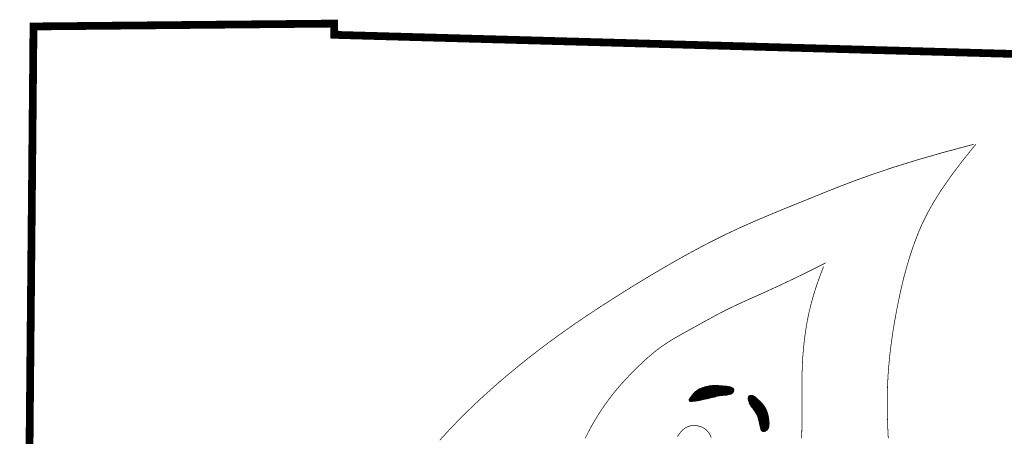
# Model space of a CAD drawing. Header units: feet. Extents: x 7.6 to 16.1, y -7.1 to 3.9.
# Tile 8 of 9: x 9.9 to 12.9, y -1 to 0.3. Entities that reach past the tile are written whole.
import ezdxf

# ---------------------------------------------------------------- set-up
doc = ezdxf.new("R2010")
doc.units = ezdxf.units.FT
doc.header["$MEASUREMENT"] = 0
doc.layers.add('BELMONT-BORDER', color=7, linetype='CONTINUOUS')
doc.layers.add('FACE', color=7, linetype='CONTINUOUS')

msp = doc.modelspace()

# ---------------------------------------------------------------- hatches: boundary and pattern name
at = {"layer": 'FACE', "linetype": 'Continuous'}
h = msp.add_hatch(dxfattribs=at)
h.set_pattern_fill('NET3', color=256, scale=0.01, style=0)
h.set_pattern_definition([(360, (7.6346566, -7.0782799), (9e-19, 0.00125), []), (60, (7.6346566, -7.0782799), (-0.00108253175, 0.000625), []), (120, (7.6346566, -7.0782799), (-0.00108253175, -0.000625), [])])
h.paths.add_polyline_path([(12.157, -0.955), (12.1565, -0.9514), (12.156, -0.9478), (12.1553, -0.9443), (12.1546, -0.9409), (12.1538, -0.9376), (12.1529, -0.9344), (12.152, -0.9313), (12.151, -0.9284), (12.1499, -0.9255), (12.1487, -0.9228), (12.1475, -0.9202), (12.1461, -0.9177), (12.1446, -0.9152), (12.143, -0.9128), (12.1413, -0.9104), (12.1394, -0.908), (12.1373, -0.9056), (12.1352, -0.9033), (12.1329, -0.901), (12.1306, -0.8988), (12.1284, -0.8966), (12.1262, -0.8945), (12.1241, -0.8926), (12.1222, -0.8908), (12.1204, -0.8892), (12.1188, -0.8877), (12.1173, -0.8864), (12.1159, -0.8852), (12.1146, -0.8842), (12.1132, -0.8832), (12.1117, -0.8824), (12.1102, -0.8817), (12.1086, -0.8811), (12.1069, -0.8806), (12.1051, -0.8803), (12.1034, -0.8802), (12.1017, -0.8803), (12.1002, -0.8806), (12.0988, -0.8812), (12.0976, -0.8821), (12.0967, -0.8833), (12.096, -0.8848), (12.0956, -0.8865), (12.0954, -0.8885), (12.0955, -0.8907), (12.0957, -0.893), (12.0962, -0.8954), (12.0969, -0.8979), (12.0978, -0.9004), (12.0988, -0.9029), (12.1001, -0.9054), (12.1014, -0.9079), (12.1028, -0.9104), (12.1043, -0.9129), (12.1059, -0.9152), (12.1074, -0.9175), (12.109, -0.9197), (12.1106, -0.9218), (12.1121, -0.9238), (12.1136, -0.9258), (12.1151, -0.9277), (12.1165, -0.9296), (12.1178, -0.9315), (12.119, -0.9333), (12.1202, -0.9351), (12.1212, -0.937), (12.1222, -0.939), (12.1231, -0.9411), (12.124, -0.9434), (12.1248, -0.9458), (12.1256, -0.9485), (12.1264, -0.9515), (12.1272, -0.9549), (12.128, -0.9584), (12.1288, -0.9621), (12.1295, -0.9658), (12.1303, -0.9694), (12.131, -0.9729), (12.1317, -0.9761), (12.1324, -0.9789), (12.133, -0.9813), (12.1337, -0.9833), (12.1344, -0.9849), (12.1352, -0.9862), (12.1361, -0.9871), (12.1371, -0.9878), (12.1383, -0.9882), (12.1398, -0.9884), (12.1415, -0.9884), (12.1434, -0.9883), (12.1454, -0.9879), (12.1474, -0.9872), (12.1494, -0.9863), (12.1513, -0.985), (12.153, -0.9834), (12.1545, -0.9814), (12.1557, -0.9789), (12.1565, -0.9761), (12.1571, -0.973), (12.1574, -0.9696), (12.1576, -0.9661), (12.1575, -0.9625), (12.1573, -0.9587)])
h.paths.add_polyline_path([(11.9533, -0.8934), (11.9582, -0.8923), (11.963, -0.8913), (11.9677, -0.8902), (11.9723, -0.8892), (11.9768, -0.8882), (11.9811, -0.8872), (11.9852, -0.8862), (11.9891, -0.8853), (11.9928, -0.8844), (11.9964, -0.8835), (11.9998, -0.8827), (12.003, -0.8819), (12.0063, -0.8812), (12.0095, -0.8806), (12.0128, -0.8801), (12.0162, -0.8797), (12.0196, -0.8793), (12.0232, -0.879), (12.0267, -0.8787), (12.0302, -0.8784), (12.0336, -0.878), (12.0368, -0.8774), (12.0398, -0.8767), (12.0425, -0.8758), (12.0448, -0.8746), (12.0468, -0.8732), (12.0484, -0.8717), (12.0496, -0.87), (12.0505, -0.8682), (12.0511, -0.8665), (12.0513, -0.8648), (12.0512, -0.8631), (12.0508, -0.8616), (12.0501, -0.8602), (12.049, -0.859), (12.0476, -0.8578), (12.0458, -0.8568), (12.0437, -0.8559), (12.0413, -0.8551), (12.0386, -0.8544), (12.0356, -0.8538), (12.0322, -0.8532), (12.0287, -0.8528), (12.025, -0.8524), (12.0213, -0.8521), (12.0175, -0.8518), (12.0138, -0.8515), (12.0102, -0.8512), (12.0067, -0.851), (12.0033, -0.8507), (12.0001, -0.8505), (11.9969, -0.8504), (11.9937, -0.8503), (11.9905, -0.8504), (11.9872, -0.8506), (11.9838, -0.8509), (11.9804, -0.8514), (11.9768, -0.852), (11.9732, -0.8527), (11.9696, -0.8536), (11.966, -0.8545), (11.9626, -0.8555), (11.9593, -0.8565), (11.9561, -0.8576), (11.9532, -0.8586), (11.9505, -0.8597), (11.9479, -0.8609), (11.9455, -0.8621), (11.9432, -0.8634), (11.9409, -0.8649), (11.9387, -0.8666), (11.9365, -0.8685), (11.9342, -0.8705), (11.932, -0.8728), (11.9298, -0.8752), (11.9276, -0.8777), (11.9256, -0.8802), (11.9236, -0.8827), (11.9219, -0.8851), (11.9203, -0.8874), (11.919, -0.8896), (11.918, -0.8915), (11.9173, -0.8933), (11.917, -0.8948), (11.9172, -0.8961), (11.9179, -0.8972), (11.9191, -0.8979), (11.921, -0.8983), (11.9236, -0.8984), (11.9268, -0.8982), (11.9305, -0.8978), (11.9346, -0.8972), (11.939, -0.8964), (11.9437, -0.8954), (11.9485, -0.8944)])

# ---------------------------------------------------------------- linework, layer by layer
at = {"layer": 'BELMONT-BORDER', "const_width": 0.0234}
msp.add_lwpolyline([(9.9093, -2.9396), (9.9392, 0.2337), (10.8461, 0.2424), (10.8465, 0.2084), (13.6121, 0.1306), (13.6123, 0.1789), (14.1225, 0.1688)], dxfattribs=at)
at = {"layer": 'FACE', "const_width": 0.0021}
for points in [[(12.7746, -0.1221), (12.683, -0.1467), (12.6031, -0.1697), (12.5334, -0.1914), (12.4725, -0.2118), (12.4189, -0.2311), (12.3712, -0.2492), (12.328, -0.2664), (12.2877, -0.2828), (12.2491, -0.2984), (12.2117, -0.3135), (12.1752, -0.3285), (12.1393, -0.3436), (12.1035, -0.359), (12.0676, -0.3751), (12.0313, -0.3921), (11.9941, -0.4104), (11.956, -0.4301), (11.917, -0.451), (11.8775, -0.4731), (11.8377, -0.496), (11.7979, -0.5195), (11.7584, -0.5435), (11.7195, -0.5676), (11.6815, -0.5917), (11.6445, -0.6155), (11.6085, -0.6393), (11.5733, -0.6633), (11.5386, -0.6876), (11.5043, -0.7124), (11.4701, -0.7379), (11.4359, -0.7643), (11.4015, -0.7919), (11.3667, -0.8207), (11.3318, -0.8508), (11.297, -0.8819), (11.2626, -0.9141), (11.2288, -0.9472), (11.196, -0.9812), (11.1643, -1.0158)], [(12.7809, -0.1221), (12.7397, -0.1735), (12.7054, -0.2191), (12.6772, -0.2598), (12.6542, -0.2962), (12.6357, -0.3292), (12.6206, -0.3596), (12.6082, -0.388), (12.5977, -0.4153), (12.5882, -0.4421), (12.5797, -0.4686), (12.5719, -0.495), (12.5648, -0.5211), (12.5584, -0.5473), (12.5524, -0.5734), (12.547, -0.5996), (12.5418, -0.6259), (12.537, -0.6525), (12.5324, -0.6794), (12.5283, -0.7066), (12.5246, -0.7341), (12.5213, -0.7621), (12.5186, -0.7906), (12.5164, -0.8196), (12.5149, -0.8492), (12.5141, -0.8794), (12.5139, -0.9105), (12.5144, -0.9425), (12.5154, -0.9758), (12.517, -1.0104)], [(12.3283, -0.4804), (12.2786, -0.5053), (12.2349, -0.5267), (12.1965, -0.5449), (12.1628, -0.5605), (12.1332, -0.574), (12.1069, -0.5857), (12.0835, -0.5962), (12.0622, -0.606), (12.0424, -0.6154), (12.024, -0.6246), (12.0068, -0.6334), (11.9906, -0.6421), (11.9753, -0.6504), (11.9606, -0.6585), (11.9466, -0.6664), (11.9329, -0.674), (11.9194, -0.6814), (11.9062, -0.6887), (11.8932, -0.6959), (11.8805, -0.7031), (11.868, -0.7105), (11.8557, -0.718), (11.8436, -0.7259), (11.8318, -0.7341), (11.8202, -0.7427), (11.8088, -0.7518), (11.7977, -0.7612), (11.7868, -0.7708), (11.7761, -0.7806), (11.7657, -0.7906), (11.7555, -0.8006), (11.7455, -0.8107), (11.7357, -0.8206), (11.7261, -0.8307), (11.7167, -0.8409), (11.7073, -0.8515), (11.6979, -0.8624), (11.6885, -0.874), (11.679, -0.8862), (11.6694, -0.8991), (11.6596, -0.913), (11.6497, -0.9277), (11.6398, -0.9432), (11.6301, -0.9592), (11.6206, -0.9759), (11.6114, -0.9929), (11.6028, -1.0103)], [(12.322, -0.4909), (12.3097, -0.5234), (12.2994, -0.5529), (12.291, -0.5799), (12.2841, -0.6047), (12.2785, -0.6275), (12.2741, -0.6486), (12.2705, -0.6684), (12.2675, -0.6872), (12.2651, -0.7051), (12.263, -0.7225), (12.2612, -0.7396), (12.2598, -0.7565), (12.2587, -0.7735), (12.2579, -0.7907), (12.2573, -0.8085), (12.2569, -0.8269), (12.2568, -0.8461), (12.2567, -0.866), (12.2568, -0.8865), (12.2569, -0.9073), (12.2569, -0.9283), (12.2569, -0.9493), (12.2567, -0.97), (12.2563, -0.9904), (12.2557, -1.0103)], [(11.881, -1.0056), (11.8838, -1.0011), (11.8866, -0.9968), (11.8896, -0.9929), (11.8926, -0.9893), (11.8957, -0.9861), (11.8989, -0.9832), (11.9021, -0.9806), (11.9055, -0.9783), (11.9089, -0.9764), (11.9124, -0.9748), (11.9159, -0.9735), (11.9195, -0.9726), (11.9232, -0.9719), (11.9268, -0.9715), (11.9305, -0.9714), (11.9342, -0.9715), (11.9379, -0.9718), (11.9416, -0.9723), (11.9453, -0.9731), (11.9489, -0.974), (11.9524, -0.9752), (11.9559, -0.9766), (11.9593, -0.9783), (11.9626, -0.9803), (11.9658, -0.9826), (11.9688, -0.9852), (11.9717, -0.9882), (11.9744, -0.9916), (11.977, -0.9952), (11.9793, -0.9992), (11.9813, -1.0034), (11.9831, -1.0079)]]:
    msp.add_lwpolyline(points, dxfattribs=at)
for points in [[(11.9533, -0.8934), (11.9582, -0.8923), (11.963, -0.8913), (11.9677, -0.8902), (11.9723, -0.8892), (11.9768, -0.8882), (11.9811, -0.8872), (11.9852, -0.8862), (11.9891, -0.8853), (11.9928, -0.8844), (11.9964, -0.8835), (11.9998, -0.8827), (12.003, -0.8819), (12.0063, -0.8812), (12.0095, -0.8806), (12.0128, -0.8801), (12.0162, -0.8797), (12.0196, -0.8793), (12.0232, -0.879), (12.0267, -0.8787), (12.0302, -0.8784), (12.0336, -0.878), (12.0368, -0.8774), (12.0398, -0.8767), (12.0425, -0.8758), (12.0448, -0.8746), (12.0468, -0.8732), (12.0484, -0.8717), (12.0496, -0.87), (12.0505, -0.8682), (12.0511, -0.8665), (12.0513, -0.8648), (12.0512, -0.8631), (12.0508, -0.8616), (12.0501, -0.8602), (12.049, -0.859), (12.0476, -0.8578), (12.0458, -0.8568), (12.0437, -0.8559), (12.0413, -0.8551), (12.0386, -0.8544), (12.0356, -0.8538), (12.0322, -0.8532), (12.0287, -0.8528), (12.025, -0.8524), (12.0213, -0.8521), (12.0175, -0.8518), (12.0138, -0.8515), (12.0102, -0.8512), (12.0067, -0.851), (12.0033, -0.8507), (12.0001, -0.8505), (11.9969, -0.8504), (11.9937, -0.8503), (11.9905, -0.8504), (11.9872, -0.8506), (11.9838, -0.8509), (11.9804, -0.8514), (11.9768, -0.852), (11.9732, -0.8527), (11.9696, -0.8536), (11.966, -0.8545), (11.9626, -0.8555), (11.9593, -0.8565), (11.9561, -0.8576), (11.9532, -0.8586), (11.9505, -0.8597), (11.9479, -0.8609), (11.9455, -0.8621), (11.9432, -0.8634), (11.9409, -0.8649), (11.9387, -0.8666), (11.9365, -0.8685), (11.9342, -0.8705), (11.932, -0.8728), (11.9298, -0.8752), (11.9276, -0.8777), (11.9256, -0.8802), (11.9236, -0.8827), (11.9219, -0.8851), (11.9203, -0.8874), (11.919, -0.8896), (11.918, -0.8915), (11.9173, -0.8933), (11.917, -0.8948), (11.9172, -0.8961), (11.9179, -0.8972), (11.9191, -0.8979), (11.921, -0.8983), (11.9236, -0.8984), (11.9268, -0.8982), (11.9305, -0.8978), (11.9346, -0.8972), (11.939, -0.8964), (11.9437, -0.8954), (11.9485, -0.8944)], [(12.157, -0.955), (12.1565, -0.9514), (12.156, -0.9478), (12.1553, -0.9443), (12.1546, -0.9409), (12.1538, -0.9376), (12.1529, -0.9344), (12.152, -0.9313), (12.151, -0.9284), (12.1499, -0.9255), (12.1487, -0.9228), (12.1475, -0.9202), (12.1461, -0.9177), (12.1446, -0.9152), (12.143, -0.9128), (12.1413, -0.9104), (12.1394, -0.908), (12.1373, -0.9056), (12.1352, -0.9033), (12.1329, -0.901), (12.1306, -0.8988), (12.1284, -0.8966), (12.1262, -0.8945), (12.1241, -0.8926), (12.1222, -0.8908), (12.1204, -0.8892), (12.1188, -0.8877), (12.1173, -0.8864), (12.1159, -0.8852), (12.1146, -0.8842), (12.1132, -0.8832), (12.1117, -0.8824), (12.1102, -0.8817), (12.1086, -0.8811), (12.1069, -0.8806), (12.1051, -0.8803), (12.1034, -0.8802), (12.1017, -0.8803), (12.1002, -0.8806), (12.0988, -0.8812), (12.0976, -0.8821), (12.0967, -0.8833), (12.096, -0.8848), (12.0956, -0.8865), (12.0954, -0.8885), (12.0955, -0.8907), (12.0957, -0.893), (12.0962, -0.8954), (12.0969, -0.8979), (12.0978, -0.9004), (12.0988, -0.9029), (12.1001, -0.9054), (12.1014, -0.9079), (12.1028, -0.9104), (12.1043, -0.9129), (12.1059, -0.9152), (12.1074, -0.9175), (12.109, -0.9197), (12.1106, -0.9218), (12.1121, -0.9238), (12.1136, -0.9258), (12.1151, -0.9277), (12.1165, -0.9296), (12.1178, -0.9315), (12.119, -0.9333), (12.1202, -0.9351), (12.1212, -0.937), (12.1222, -0.939), (12.1231, -0.9411), (12.124, -0.9434), (12.1248, -0.9458), (12.1256, -0.9485), (12.1264, -0.9515), (12.1272, -0.9549), (12.128, -0.9584), (12.1288, -0.9621), (12.1295, -0.9658), (12.1303, -0.9694), (12.131, -0.9729), (12.1317, -0.9761), (12.1324, -0.9789), (12.133, -0.9813), (12.1337, -0.9833), (12.1344, -0.9849), (12.1352, -0.9862), (12.1361, -0.9871), (12.1371, -0.9878), (12.1383, -0.9882), (12.1398, -0.9884), (12.1415, -0.9884), (12.1434, -0.9883), (12.1454, -0.9879), (12.1474, -0.9872), (12.1494, -0.9863), (12.1513, -0.985), (12.153, -0.9834), (12.1545, -0.9814), (12.1557, -0.9789), (12.1565, -0.9761), (12.1571, -0.973), (12.1574, -0.9696), (12.1576, -0.9661), (12.1575, -0.9625), (12.1573, -0.9587)]]:
    msp.add_lwpolyline(points, close=True, dxfattribs=at)

doc.saveas('drawing.dxf')
